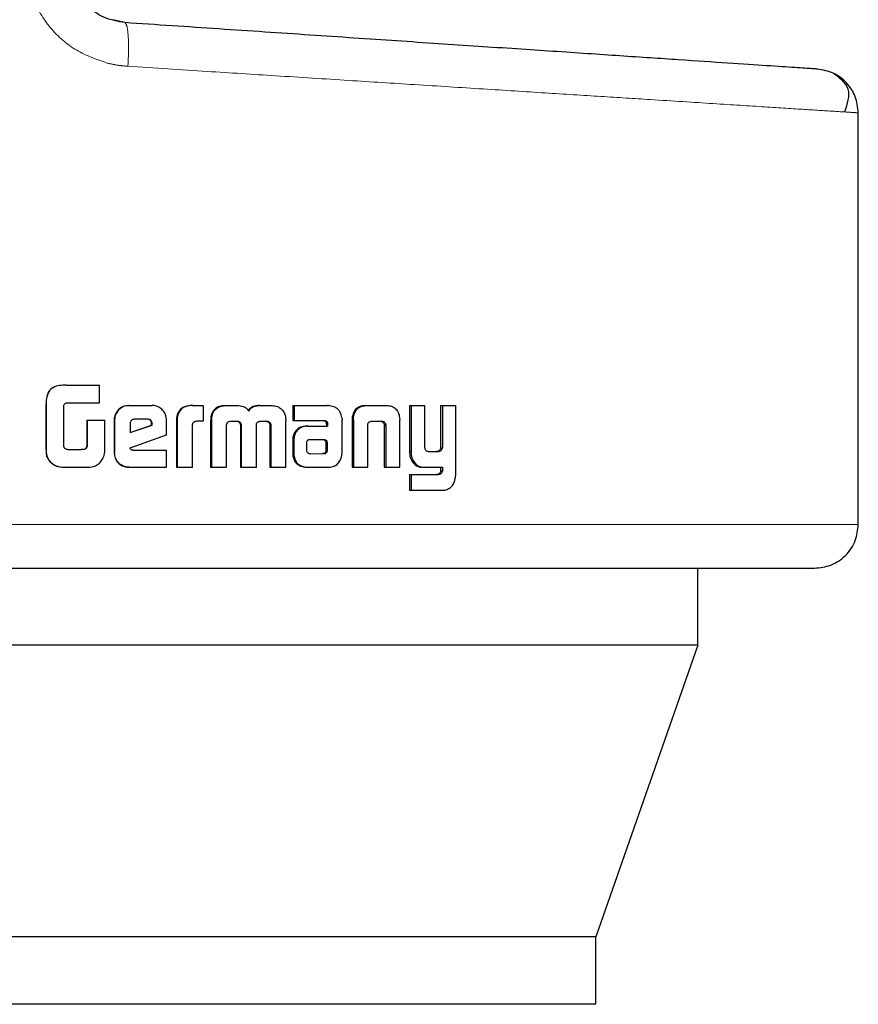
# Model space of a CAD drawing. Header units: millimetres. Extents: x 22 to 263, y 70 to 159.
# Tile 14 of 74: x 69.879 to 70.876, y 70.224 to 71.394. Entities that reach past the tile are written whole.
import ezdxf

# ---------------------------------------------------------------- set-up
doc = ezdxf.new("R2010")
doc.units = ezdxf.units.MM
doc.linetypes.add('PHANTOM', pattern=[12.7, 6.35, -1.27, 1.27, -1.27, 1.27, -1.27])

msp = doc.modelspace()

# ---------------------------------------------------------------- linework, layer by layer
at = {"color": 7, "linetype": 'Continuous', "lineweight": 25}
for p, q in [((70.0036, 71.3904), (69.9895, 71.3938)), ((70.8758, 70.7941), (70.8758, 71.2832)), ((69.9338, 70.9597), (69.934, 70.9597)), ((69.934, 70.9597), (69.9736, 70.9597)), ((69.9736, 70.9386), (69.9736, 70.9597)), ((69.9098, 70.9355), (69.9098, 70.8896)), ((69.91, 70.9355), (69.91, 70.8896)), ((69.931, 70.8871), (69.931, 70.9346)), ((69.9348, 70.9386), (69.9736, 70.9386)), ((70.0081, 70.9353), (70.0086, 70.9353)), ((70.0086, 70.9353), (70.0362, 70.9353)), ((70.0834, 70.9353), (70.0843, 70.9353)), ((70.0843, 70.9353), (70.0966, 70.9353)), ((70.0966, 70.9353), (70.0966, 70.9167)), ((70.1222, 70.9353), (70.1232, 70.9353)), ((70.1232, 70.9353), (70.137, 70.9353)), ((70.1639, 70.9353), (70.165, 70.9353)), ((70.165, 70.9353), (70.1787, 70.9353)), ((70.2035, 70.9353), (70.2035, 70.9177)), ((70.2035, 70.9353), (70.2048, 70.9353)), ((70.2048, 70.9353), (70.2048, 70.9177)), ((70.2048, 70.9353), (70.2445, 70.9353)), ((70.2897, 70.9353), (70.2914, 70.9353)), ((70.2914, 70.9353), (70.3148, 70.9353)), ((70.3421, 70.9353), (70.3421, 70.8806)), ((70.3421, 70.9353), (70.344, 70.9353)), ((70.344, 70.9353), (70.344, 70.8806)), ((70.344, 70.9353), (70.3604, 70.9353)), ((70.3604, 70.8865), (70.3604, 70.9353)), ((70.3791, 70.9353), (70.3791, 70.8852)), ((70.3791, 70.9353), (70.3812, 70.9353)), ((70.3812, 70.9353), (70.3812, 70.8852)), ((70.3812, 70.9353), (70.3971, 70.9353)), ((70.3971, 70.8546), (70.3971, 70.9353)), ((69.9585, 70.9181), (69.9585, 70.8873)), ((69.9585, 70.9181), (69.9589, 70.9181)), ((69.9589, 70.9181), (69.9589, 70.8873)), ((69.9589, 70.9181), (69.9799, 70.9181)), ((69.9799, 70.8868), (69.9799, 70.9181)), ((69.991, 70.918), (69.991, 70.8793)), ((69.991, 70.918), (69.9914, 70.918)), ((69.9914, 70.918), (69.9914, 70.8793)), ((70.031, 70.919), (70.015, 70.919)), ((70.0533, 70.9005), (70.0533, 70.918)), ((70.065, 70.9165), (70.065, 70.862)), ((70.065, 70.9165), (70.0657, 70.9165)), ((70.0657, 70.9165), (70.0657, 70.862)), ((70.0966, 70.9167), (70.0887, 70.9167)), ((70.1056, 70.9177), (70.1056, 70.862)), ((70.1056, 70.9177), (70.1066, 70.9177)), ((70.1066, 70.9177), (70.1066, 70.862)), ((70.1089, 70.9276), (70.108, 70.9276)), ((70.1295, 70.9167), (70.1382, 70.9167)), ((70.1645, 70.9167), (70.1723, 70.9167)), ((70.1949, 70.862), (70.195, 70.9177)), ((70.2035, 70.9177), (70.2048, 70.9177)), ((70.2048, 70.9177), (70.241, 70.9177)), ((70.2619, 70.8792), (70.2619, 70.9181)), ((70.2738, 70.9178), (70.2738, 70.862)), ((70.274, 70.9212), (70.2756, 70.9212)), ((70.2754, 70.9178), (70.2754, 70.862)), ((70.2979, 70.9167), (70.3084, 70.9167)), ((70.3303, 70.9212), (70.3306, 70.9178)), ((70.3306, 70.862), (70.3306, 70.9178)), ((70.0098, 70.914), (70.0098, 70.9032)), ((70.0098, 70.9032), (70.0361, 70.9121)), ((70.0098, 70.9034), (70.0354, 70.9121)), ((70.0361, 70.9139), (70.0354, 70.9139)), ((70.0354, 70.9121), (70.0354, 70.9139)), ((70.0361, 70.9121), (70.0354, 70.9121)), ((70.0361, 70.9121), (70.0361, 70.9139)), ((70.084, 70.862), (70.084, 70.9128)), ((70.1246, 70.862), (70.1244, 70.9112)), ((70.141, 70.912), (70.141, 70.862)), ((70.141, 70.912), (70.1421, 70.912)), ((70.1421, 70.912), (70.1421, 70.862)), ((70.16, 70.862), (70.16, 70.912)), ((70.1748, 70.9154), (70.176, 70.9154)), ((70.1761, 70.9112), (70.1759, 70.862)), ((70.1761, 70.9112), (70.1773, 70.9112)), ((70.1773, 70.9112), (70.1772, 70.862)), ((70.2201, 70.9109), (70.2215, 70.9109)), ((70.2215, 70.9109), (70.2447, 70.9109)), ((70.2431, 70.9148), (70.2431, 70.9138)), ((70.2431, 70.9148), (70.2446, 70.9148)), ((70.2431, 70.9138), (70.2446, 70.9138)), ((70.2433, 70.9128), (70.2433, 70.9109)), ((70.2433, 70.9128), (70.2447, 70.9128)), ((70.2446, 70.9148), (70.2446, 70.9138)), ((70.2447, 70.9128), (70.2447, 70.9109)), ((70.2924, 70.862), (70.2924, 70.9127)), ((70.312, 70.9127), (70.3137, 70.9127)), ((70.3121, 70.9116), (70.3121, 70.862)), ((70.3139, 70.9116), (70.3139, 70.862)), ((70.0101, 70.8852), (70.0533, 70.9005)), ((70.2032, 70.8935), (70.2032, 70.8786)), ((70.2046, 70.8935), (70.2046, 70.8786)), ((70.2229, 70.8946), (70.2222, 70.8945)), ((70.224, 70.8946), (70.2229, 70.8946)), ((70.24, 70.8947), (70.224, 70.8946)), ((69.9355, 70.883), (69.9522, 70.883)), ((69.9585, 70.8873), (69.9589, 70.8873)), ((70.0132, 70.8824), (70.0533, 70.8824)), ((70.0533, 70.862), (70.0533, 70.8824)), ((70.2195, 70.8909), (70.2195, 70.8898)), ((70.2195, 70.8898), (70.2196, 70.8823)), ((70.2431, 70.8824), (70.243, 70.8905)), ((70.2445, 70.8905), (70.243, 70.8905)), ((70.2446, 70.8824), (70.2431, 70.8824)), ((70.2446, 70.8824), (70.2445, 70.8905)), ((70.3791, 70.8852), (70.3812, 70.8852)), ((69.991, 70.8793), (69.9914, 70.8793)), ((70.2032, 70.8786), (70.2046, 70.8786)), ((70.2035, 70.8753), (70.2048, 70.8753)), ((70.224, 70.8781), (70.2387, 70.8782)), ((70.2241, 70.8781), (70.2401, 70.8782)), ((70.2401, 70.8782), (70.2387, 70.8782)), ((70.2436, 70.8795), (70.2421, 70.8795)), ((70.3443, 70.8703), (70.3462, 70.8703)), ((70.3647, 70.8806), (70.3762, 70.8806)), ((70.3752, 70.8807), (70.3772, 70.8807)), ((69.9148, 70.8685), (69.9149, 70.8685)), ((69.9339, 70.862), (69.9341, 70.862)), ((69.9341, 70.862), (69.9583, 70.862)), ((70.0086, 70.862), (70.0081, 70.862)), ((70.0086, 70.862), (70.0533, 70.862)), ((70.065, 70.862), (70.0657, 70.862)), ((70.0657, 70.862), (70.084, 70.862)), ((70.1056, 70.862), (70.1066, 70.862)), ((70.1066, 70.862), (70.1246, 70.862)), ((70.141, 70.862), (70.1421, 70.862)), ((70.1421, 70.862), (70.16, 70.862)), ((70.1759, 70.862), (70.1772, 70.862)), ((70.1772, 70.862), (70.1949, 70.862)), ((70.2209, 70.862), (70.2223, 70.862)), ((70.2223, 70.862), (70.2463, 70.862)), ((70.2738, 70.862), (70.2754, 70.862)), ((70.2754, 70.862), (70.2924, 70.862)), ((70.3121, 70.862), (70.3139, 70.862)), ((70.3139, 70.862), (70.3306, 70.862)), ((70.3583, 70.862), (70.3602, 70.862)), ((70.3602, 70.862), (70.3812, 70.862)), ((70.3791, 70.862), (70.3791, 70.8577)), ((70.3812, 70.862), (70.3812, 70.8577)), ((70.3421, 70.8532), (70.3421, 70.8346)), ((70.3421, 70.8532), (70.344, 70.8532)), ((70.344, 70.8532), (70.344, 70.8346)), ((70.344, 70.8532), (70.3766, 70.8532)), ((70.3791, 70.8577), (70.3812, 70.8577)), ((70.3421, 70.8346), (70.344, 70.8346)), ((70.344, 70.8346), (70.382, 70.8346)), ((70.6849, 70.6507), (70.6849, 70.742)), ((70.6849, 70.6507), (69.1488, 70.6507)), ((70.6849, 70.6507), (70.5635, 70.3037)), ((70.5635, 70.3037), (69.2898, 70.3037)), ((70.5635, 70.2237), (70.5635, 70.3037)), ((70.5635, 70.2237), (69.2898, 70.2237))]:
    msp.add_line(p, q, dxfattribs=at)
at = {"color": 8, "linetype": 'PHANTOM', "lineweight": 18}
for p, q in [((69.91, 70.9355), (69.9098, 70.9355)), ((70.2754, 70.9178), (70.2738, 70.9178)), ((70.3121, 70.9116), (70.3139, 70.9116)), ((70.2032, 70.8935), (70.2046, 70.8935)), ((70.2409, 70.8942), (70.2423, 70.8942)), ((69.9098, 70.8896), (69.91, 70.8896)), ((70.3421, 70.8806), (70.344, 70.8806)), ((70.3755, 70.8534), (70.3775, 70.8534)), ((70.8758, 70.7941), (69.8695, 70.7941))]:
    msp.add_line(p, q, dxfattribs=at)
for points, knots in [([(69.8878, 71.4596), (69.8892, 71.4459), (69.892, 71.4186), (69.9139, 71.3828), (69.9451, 71.3552), (69.971, 71.3464), (69.9839, 71.342)], [0, 0, 0, 0, 0.25032, 0.500048, 0.750035, 1, 1, 1, 1]), ([(70.0036, 71.3904), (70.0045, 71.3896), (70.0062, 71.3879), (70.0078, 71.3759), (70.0083, 71.3588), (70.0076, 71.3452), (70.0073, 71.3385)], [0, 0, 0, 0, 0.250001, 0.500001, 0.750002, 1, 1, 1, 1]), ([(69.984, 71.342), (69.9884, 71.3411), (69.9961, 71.3395), (70.0039, 71.3388), (70.0073, 71.3385)], [0, 0, 0, 0, 0.575369, 1, 1, 1, 1]), ([(70.0073, 71.3385), (70.0388, 71.3364), (70.0982, 71.3327), (70.1859, 71.3271), (70.2685, 71.3218), (70.3512, 71.3166), (70.4295, 71.3116), (70.5035, 71.3069), (70.5697, 71.3027), (70.6378, 71.2984), (70.7047, 71.2941), (70.766, 71.2902), (70.8145, 71.2871), (70.8495, 71.2849), (70.8717, 71.2835), (70.8744, 71.2833), (70.8758, 71.2832)], [0, 0, 0, 0, 0.066618, 0.125141, 0.189874, 0.250256, 0.316304, 0.380007, 0.441359, 0.500366, 0.585654, 0.668945, 0.75024, 0.834101, 0.917354, 1, 1, 1, 1])]:
    msp.add_open_spline(points, degree=3, knots=knots, dxfattribs=at)
at = {"color": 7, "linetype": 'Continuous', "lineweight": 25}
for points, knots in [([(70.0036, 71.3904), (69.9951, 71.3919), (69.978, 71.3949), (69.9566, 71.4111), (69.9417, 71.4334), (69.9398, 71.4509), (69.9389, 71.4596)], [0, 0, 0, 0, 0.252066, 0.501719, 0.750572, 1, 1, 1, 1]), ([(70.8272, 71.3352), (70.8259, 71.3353), (70.8233, 71.3354), (70.8022, 71.3369), (70.7688, 71.3391), (70.7223, 71.3422), (70.6639, 71.3461), (70.5941, 71.3508), (70.5141, 71.3562), (70.425, 71.3621), (70.3279, 71.3686), (70.2244, 71.3756), (70.116, 71.3829), (70.0411, 71.3879), (70.0036, 71.3904)], [0, 0, 0, 0, 0.083265, 0.166495, 0.249769, 0.333064, 0.416338, 0.499664, 0.583022, 0.666358, 0.749751, 0.83317, 0.916563, 1, 1, 1, 1]), ([(70.8758, 71.2832), (70.8751, 71.2898), (70.8736, 71.3028), (70.8626, 71.3196), (70.8466, 71.3317), (70.8337, 71.334), (70.8272, 71.3352)], [0, 0, 0, 0, 0.2500034, 0.4999969, 0.7499989, 1, 1, 1, 1]), ([(70.8597, 71.2843), (70.8629, 71.2939), (70.8692, 71.3132), (70.8537, 71.3246), (70.846, 71.3303)], [0, 0, 0, 0, 0.503797, 1, 1, 1, 1]), ([(69.9338, 70.9597), (69.9311, 70.9596), (69.9258, 70.9594), (69.919, 70.9575), (69.9143, 70.9539), (69.9113, 70.9488), (69.91, 70.9425), (69.9099, 70.9376), (69.9098, 70.9355)], [0, 0, 0, 0, 0.201037, 0.403966, 0.519771, 0.635405, 0.841115, 1, 1, 1, 1]), ([(69.934, 70.9597), (69.9313, 70.9596), (69.9259, 70.9594), (69.9191, 70.9575), (69.9144, 70.9538), (69.9115, 70.9487), (69.9101, 70.9424), (69.91, 70.9376), (69.91, 70.9355)], [0, 0, 0, 0, 0.202634, 0.407264, 0.523033, 0.638648, 0.845679, 1, 1, 1, 1]), ([(69.931, 70.9346), (69.9311, 70.9353), (69.9314, 70.9364), (69.9323, 70.9376), (69.9334, 70.9384), (69.9344, 70.9386), (69.9348, 70.9386)], [0, 0, 0, 0, 0.336236, 0.550501, 0.765405, 1, 1, 1, 1]), ([(70.0081, 70.9353), (70.0059, 70.9351), (70.0015, 70.9347), (69.9962, 70.9309), (69.9925, 70.926), (69.9911, 70.9215), (69.991, 70.9187), (69.991, 70.918)], [0, 0, 0, 0, 0.24163, 0.484825, 0.698302, 0.917567, 1, 1, 1, 1]), ([(70.0086, 70.9353), (70.0064, 70.9351), (70.002, 70.9347), (69.9967, 70.9309), (69.9929, 70.926), (69.9915, 70.9214), (69.9915, 70.9187), (69.9914, 70.918)], [0, 0, 0, 0, 0.2427732, 0.4871787, 0.7014901, 0.9199362, 1, 1, 1, 1]), ([(70.0533, 70.918), (70.0531, 70.9202), (70.0526, 70.9247), (70.0489, 70.93), (70.0441, 70.9338), (70.0396, 70.9352), (70.0369, 70.9353), (70.0362, 70.9353)], [0, 0, 0, 0, 0.242786, 0.486961, 0.700877, 0.920397, 1, 1, 1, 1]), ([(70.0834, 70.9353), (70.0808, 70.9352), (70.0765, 70.9349), (70.0711, 70.9323), (70.0677, 70.9287), (70.0653, 70.9233), (70.0651, 70.9192), (70.065, 70.9165)], [0, 0, 0, 0, 0.264538, 0.426933, 0.590402, 0.738793, 1, 1, 1, 1]), ([(70.0843, 70.9353), (70.0816, 70.9352), (70.0773, 70.9349), (70.0718, 70.9323), (70.0685, 70.9287), (70.0661, 70.9233), (70.0659, 70.9191), (70.0657, 70.9165)], [0, 0, 0, 0, 0.266682, 0.429117, 0.592548, 0.740988, 1, 1, 1, 1]), ([(70.1222, 70.9353), (70.1201, 70.9351), (70.1162, 70.9348), (70.1111, 70.9319), (70.109, 70.929), (70.108, 70.9276)], [0, 0, 0, 0, 0.384235, 0.690362, 1, 1, 1, 1]), ([(70.1089, 70.9276), (70.1104, 70.9295), (70.113, 70.9328), (70.1184, 70.935), (70.1217, 70.9352), (70.1232, 70.9353)], [0, 0, 0, 0, 0.406397, 0.724525, 1, 1, 1, 1]), ([(70.137, 70.9353), (70.1397, 70.9352), (70.1436, 70.9349), (70.1483, 70.9324), (70.1502, 70.9302), (70.151, 70.929), (70.1511, 70.9288)], [0, 0, 0, 0, 0.483241, 0.726054, 0.969944, 1, 1, 1, 1]), ([(70.1639, 70.9353), (70.1612, 70.9352), (70.1572, 70.9349), (70.1523, 70.9323), (70.1508, 70.93), (70.15, 70.9288)], [0, 0, 0, 0, 0.500063, 0.750224, 1, 1, 1, 1]), ([(70.1511, 70.9288), (70.1519, 70.93), (70.1534, 70.9323), (70.1583, 70.9349), (70.1624, 70.9352), (70.165, 70.9353)], [0, 0, 0, 0, 0.249388, 0.49956, 1, 1, 1, 1]), ([(70.1787, 70.9353), (70.1808, 70.9351), (70.1847, 70.9348), (70.1896, 70.9318), (70.1917, 70.929), (70.1927, 70.9276)], [0, 0, 0, 0, 0.3857231, 0.6921346, 1, 1, 1, 1]), ([(70.2475, 70.935), (70.247, 70.9351), (70.246, 70.9353), (70.245, 70.9353), (70.2445, 70.9353)], [0, 0, 0, 0, 0.500137, 1, 1, 1, 1]), ([(70.2616, 70.9213), (70.2612, 70.9234), (70.2604, 70.9269), (70.2573, 70.931), (70.2531, 70.9339), (70.2496, 70.9346), (70.2475, 70.935)], [0, 0, 0, 0, 0.282981, 0.488424, 0.69373, 1, 1, 1, 1]), ([(70.2897, 70.9353), (70.2873, 70.9351), (70.2834, 70.9348), (70.2787, 70.9319), (70.2757, 70.9279), (70.2745, 70.9241), (70.2741, 70.9217), (70.274, 70.9212)], [0, 0, 0, 0, 0.328264, 0.515858, 0.703944, 0.942641, 1, 1, 1, 1]), ([(70.2756, 70.9212), (70.2761, 70.9233), (70.2768, 70.927), (70.2797, 70.9313), (70.2837, 70.9342), (70.2878, 70.9352), (70.2905, 70.9353), (70.2914, 70.9353)], [0, 0, 0, 0, 0.25994, 0.447442, 0.635302, 0.880921, 1, 1, 1, 1]), ([(70.3148, 70.9353), (70.3167, 70.9352), (70.3195, 70.935), (70.323, 70.9336), (70.3253, 70.932), (70.3273, 70.9298), (70.3293, 70.9263), (70.3299, 70.9232), (70.3303, 70.9212)], [0, 0, 0, 0, 0.250363, 0.375644, 0.50083, 0.622455, 0.750736, 1, 1, 1, 1]), ([(70.015, 70.919), (70.0142, 70.9189), (70.0129, 70.9188), (70.0112, 70.9176), (70.0101, 70.9161), (70.0099, 70.9148), (70.0098, 70.9141), (70.0098, 70.914)], [0, 0, 0, 0, 0.271902, 0.519199, 0.755434, 0.965073, 1, 1, 1, 1]), ([(70.0354, 70.9139), (70.0353, 70.9148), (70.0352, 70.9161), (70.0343, 70.9176), (70.0333, 70.9184), (70.032, 70.9189), (70.031, 70.919), (70.0304, 70.919)], [0, 0, 0, 0, 0.317584, 0.47467, 0.63227, 0.786554, 1, 1, 1, 1]), ([(70.0361, 70.9139), (70.036, 70.9147), (70.0359, 70.9159), (70.0352, 70.9174), (70.0342, 70.9183), (70.0328, 70.9189), (70.0317, 70.919), (70.031, 70.919)], [0, 0, 0, 0, 0.2732776, 0.4362473, 0.6004737, 0.7494173, 1, 1, 1, 1]), ([(70.0887, 70.9167), (70.0881, 70.9166), (70.0868, 70.9164), (70.0854, 70.9156), (70.0844, 70.9145), (70.0841, 70.9136), (70.084, 70.913), (70.084, 70.9128)], [0, 0, 0, 0, 0.27887, 0.561617, 0.735034, 0.90888, 1, 1, 1, 1]), ([(70.108, 70.9276), (70.1074, 70.9264), (70.1063, 70.9243), (70.1057, 70.9208), (70.1057, 70.9188), (70.1056, 70.9177)], [0, 0, 0, 0, 0.391814, 0.692726, 1, 1, 1, 1]), ([(70.1089, 70.9276), (70.1083, 70.9264), (70.1072, 70.9243), (70.1067, 70.9208), (70.1066, 70.9187), (70.1066, 70.9177)], [0, 0, 0, 0, 0.395659, 0.694718, 1, 1, 1, 1]), ([(70.1246, 70.9124), (70.1248, 70.9133), (70.1252, 70.9146), (70.1266, 70.916), (70.1279, 70.9166), (70.129, 70.9167), (70.1295, 70.9167)], [0, 0, 0, 0, 0.369123, 0.567966, 0.766691, 1, 1, 1, 1]), ([(70.1372, 70.9167), (70.1378, 70.9165), (70.1389, 70.9161), (70.1402, 70.915), (70.1408, 70.9138), (70.141, 70.9127), (70.141, 70.9121), (70.141, 70.912)], [0, 0, 0, 0, 0.326853, 0.527924, 0.729227, 0.942512, 1, 1, 1, 1]), ([(70.1382, 70.9167), (70.1389, 70.9165), (70.14, 70.9161), (70.1412, 70.915), (70.1419, 70.9138), (70.142, 70.9127), (70.1421, 70.9121), (70.1421, 70.912)], [0, 0, 0, 0, 0.326378, 0.527642, 0.728905, 0.941239, 1, 1, 1, 1]), ([(70.1627, 70.9163), (70.1629, 70.9164), (70.1633, 70.9165), (70.1639, 70.9166), (70.1643, 70.9167), (70.1645, 70.9167)], [0, 0, 0, 0, 0.3404617, 0.6690868, 1, 1, 1, 1]), ([(70.1711, 70.9167), (70.1716, 70.9167), (70.1726, 70.9166), (70.1739, 70.9162), (70.1745, 70.9156), (70.1748, 70.9154)], [0, 0, 0, 0, 0.379905, 0.700492, 1, 1, 1, 1]), ([(70.1723, 70.9167), (70.1728, 70.9167), (70.1737, 70.9167), (70.175, 70.9163), (70.1757, 70.9156), (70.176, 70.9154)], [0, 0, 0, 0, 0.344637, 0.692587, 1, 1, 1, 1]), ([(70.1927, 70.9276), (70.1934, 70.926), (70.1945, 70.9237), (70.1949, 70.9203), (70.195, 70.9186), (70.195, 70.9177)], [0, 0, 0, 0, 0.499144, 0.749511, 1, 1, 1, 1]), ([(70.2395, 70.9177), (70.2403, 70.9175), (70.2414, 70.9172), (70.2425, 70.9163), (70.243, 70.9155), (70.2431, 70.915), (70.2431, 70.9148)], [0, 0, 0, 0, 0.480176, 0.711849, 0.875274, 1, 1, 1, 1]), ([(70.241, 70.9177), (70.2414, 70.9176), (70.2422, 70.9174), (70.2433, 70.9169), (70.2441, 70.9162), (70.2445, 70.9155), (70.2446, 70.915), (70.2446, 70.9148)], [0, 0, 0, 0, 0.267942, 0.537975, 0.722408, 0.870419, 1, 1, 1, 1]), ([(70.2616, 70.9213), (70.2617, 70.921), (70.2618, 70.9203), (70.2619, 70.9192), (70.2619, 70.9185), (70.2619, 70.9181)], [0, 0, 0, 0, 0.308521, 0.616912, 1, 1, 1, 1]), ([(70.274, 70.9212), (70.274, 70.9206), (70.2738, 70.9195), (70.2738, 70.9184), (70.2738, 70.9178)], [0, 0, 0, 0, 0.500023, 1, 1, 1, 1]), ([(70.2754, 70.9178), (70.2754, 70.9181), (70.2754, 70.9188), (70.2755, 70.9199), (70.2756, 70.9207), (70.2756, 70.9212)], [0, 0, 0, 0, 0.292062, 0.584158, 1, 1, 1, 1]), ([(70.2924, 70.9127), (70.2926, 70.9133), (70.2928, 70.9144), (70.2937, 70.9155), (70.295, 70.9163), (70.2964, 70.9167), (70.2975, 70.9167), (70.2979, 70.9167)], [0, 0, 0, 0, 0.237918, 0.403432, 0.567934, 0.841431, 1, 1, 1, 1]), ([(70.3066, 70.9167), (70.3075, 70.9167), (70.3088, 70.9166), (70.3104, 70.9158), (70.3114, 70.9147), (70.3118, 70.9136), (70.3119, 70.9129), (70.312, 70.9127)], [0, 0, 0, 0, 0.345129, 0.5395234, 0.7354361, 0.9070605, 1, 1, 1, 1]), ([(70.3084, 70.9167), (70.309, 70.9167), (70.3102, 70.9167), (70.3117, 70.9161), (70.3129, 70.9151), (70.3135, 70.9139), (70.3137, 70.9131), (70.3137, 70.9127)], [0, 0, 0, 0, 0.247781, 0.49784, 0.672762, 0.848161, 1, 1, 1, 1]), ([(70.1244, 70.9112), (70.1244, 70.9113), (70.1244, 70.9115), (70.1245, 70.9119), (70.1245, 70.9122), (70.1246, 70.9124)], [0, 0, 0, 0, 0.259821, 0.519388, 1, 1, 1, 1]), ([(70.16, 70.912), (70.16, 70.9127), (70.1601, 70.9138), (70.161, 70.9152), (70.1619, 70.9159), (70.1625, 70.9162), (70.1627, 70.9163)], [0, 0, 0, 0, 0.369233, 0.615151, 0.860558, 1, 1, 1, 1]), ([(70.1748, 70.9154), (70.1751, 70.9149), (70.1758, 70.9139), (70.176, 70.9124), (70.1761, 70.9114), (70.1761, 70.9112)], [0, 0, 0, 0, 0.365385, 0.814856, 1, 1, 1, 1]), ([(70.176, 70.9154), (70.1763, 70.9149), (70.177, 70.9139), (70.1772, 70.9124), (70.1773, 70.9114), (70.1773, 70.9112)], [0, 0, 0, 0, 0.364832, 0.811905, 1, 1, 1, 1]), ([(70.2201, 70.9109), (70.2175, 70.9107), (70.2134, 70.9103), (70.2083, 70.9072), (70.2052, 70.9034), (70.2035, 70.8986), (70.2033, 70.8952), (70.2032, 70.8935)], [0, 0, 0, 0, 0.286471, 0.465441, 0.644803, 0.81411, 1, 1, 1, 1]), ([(70.2215, 70.9109), (70.2189, 70.9107), (70.2147, 70.9103), (70.2096, 70.9072), (70.2065, 70.9034), (70.2048, 70.8986), (70.2046, 70.8952), (70.2046, 70.8935)], [0, 0, 0, 0, 0.288823, 0.46766, 0.646812, 0.816009, 1, 1, 1, 1]), ([(70.2431, 70.9138), (70.2431, 70.9137), (70.2432, 70.9135), (70.2433, 70.9131), (70.2433, 70.9129), (70.2433, 70.9128)], [0, 0, 0, 0, 0.356011, 0.675867, 1, 1, 1, 1]), ([(70.2446, 70.9138), (70.2446, 70.9137), (70.2447, 70.9135), (70.2447, 70.9131), (70.2447, 70.9129), (70.2447, 70.9128)], [0, 0, 0, 0, 0.355884, 0.675873, 1, 1, 1, 1]), ([(70.312, 70.9127), (70.312, 70.9125), (70.3121, 70.9123), (70.3121, 70.9119), (70.3121, 70.9117), (70.3121, 70.9116)], [0, 0, 0, 0, 0.357185, 0.675877, 1, 1, 1, 1]), ([(70.3137, 70.9127), (70.3138, 70.9125), (70.3138, 70.9123), (70.3139, 70.9119), (70.3139, 70.9117), (70.3139, 70.9116)], [0, 0, 0, 0, 0.360576, 0.677641, 1, 1, 1, 1]), ([(70.2222, 70.8945), (70.2219, 70.8944), (70.2213, 70.8943), (70.2205, 70.8937), (70.2199, 70.8928), (70.2196, 70.8918), (70.2195, 70.8911), (70.2195, 70.8909)], [0, 0, 0, 0, 0.216713, 0.399841, 0.583033, 0.901261, 1, 1, 1, 1]), ([(70.2409, 70.8942), (70.2405, 70.8943), (70.24, 70.8946), (70.2392, 70.8947), (70.2387, 70.8947), (70.2385, 70.8947)], [0, 0, 0, 0, 0.437967, 0.717183, 1, 1, 1, 1]), ([(70.2423, 70.8942), (70.242, 70.8943), (70.2415, 70.8946), (70.2406, 70.8947), (70.2402, 70.8947), (70.24, 70.8947)], [0, 0, 0, 0, 0.436199, 0.716314, 1, 1, 1, 1]), ([(70.243, 70.8905), (70.243, 70.8909), (70.243, 70.8916), (70.2428, 70.8924), (70.2425, 70.8931), (70.2418, 70.8936), (70.2412, 70.894), (70.2409, 70.8942)], [0, 0, 0, 0, 0.263646, 0.411869, 0.516094, 0.741104, 1, 1, 1, 1]), ([(70.2445, 70.8905), (70.2445, 70.8909), (70.2444, 70.8916), (70.2443, 70.8924), (70.244, 70.893), (70.2433, 70.8936), (70.2427, 70.894), (70.2423, 70.8942)], [0, 0, 0, 0, 0.263286, 0.411011, 0.515122, 0.737407, 1, 1, 1, 1]), ([(69.9098, 70.8896), (69.9098, 70.887), (69.9099, 70.8817), (69.9104, 70.874), (69.9134, 70.8702), (69.9148, 70.8685)], [0, 0, 0, 0, 0.359043, 0.720108, 1, 1, 1, 1]), ([(69.91, 70.8896), (69.91, 70.887), (69.9101, 70.8816), (69.9106, 70.8739), (69.9136, 70.8701), (69.9149, 70.8685)], [0, 0, 0, 0, 0.362518, 0.727299, 1, 1, 1, 1]), ([(69.9315, 70.8856), (69.9315, 70.8857), (69.9313, 70.8861), (69.9311, 70.8866), (69.931, 70.8869), (69.931, 70.8871)], [0, 0, 0, 0, 0.335319, 0.666569, 1, 1, 1, 1]), ([(69.9355, 70.883), (69.935, 70.8831), (69.9339, 70.8834), (69.9324, 70.8842), (69.9318, 70.8851), (69.9315, 70.8856)], [0, 0, 0, 0, 0.335042, 0.673406, 1, 1, 1, 1]), ([(69.9585, 70.8873), (69.9583, 70.8865), (69.9581, 70.8853), (69.9571, 70.8841), (69.9555, 70.8832), (69.9537, 70.883), (69.9523, 70.883), (69.9519, 70.883)], [0, 0, 0, 0, 0.2732991, 0.402442, 0.5314956, 0.8552606, 1, 1, 1, 1]), ([(69.9589, 70.8873), (69.9587, 70.8867), (69.9586, 70.8857), (69.9578, 70.8844), (69.9567, 70.8836), (69.9548, 70.8831), (69.9532, 70.883), (69.9522, 70.883)], [0, 0, 0, 0, 0.215257, 0.346536, 0.478794, 0.65803, 1, 1, 1, 1]), ([(69.978, 70.8735), (69.9784, 70.8746), (69.9793, 70.8768), (69.9799, 70.8813), (69.9799, 70.8846), (69.9799, 70.8868)], [0, 0, 0, 0, 0.259638, 0.50934, 1, 1, 1, 1]), ([(70.0132, 70.8824), (70.0126, 70.8824), (70.0119, 70.8824), (70.011, 70.8828), (70.0106, 70.8831), (70.0102, 70.8839), (70.0101, 70.8846), (70.0101, 70.8852)], [0, 0, 0, 0, 0.33472, 0.463089, 0.562713, 0.662319, 1, 1, 1, 1]), ([(70.2196, 70.8823), (70.2196, 70.882), (70.2197, 70.8812), (70.2201, 70.8803), (70.2204, 70.8799), (70.2205, 70.8798)], [0, 0, 0, 0, 0.394619, 0.860669, 1, 1, 1, 1]), ([(70.2421, 70.8795), (70.2423, 70.8798), (70.2427, 70.8804), (70.243, 70.8814), (70.2431, 70.8821), (70.2431, 70.8824)], [0, 0, 0, 0, 0.332534, 0.667744, 1, 1, 1, 1]), ([(70.2436, 70.8795), (70.2438, 70.8798), (70.2441, 70.8804), (70.2445, 70.8814), (70.2446, 70.8821), (70.2446, 70.8824)], [0, 0, 0, 0, 0.332159, 0.667303, 1, 1, 1, 1]), ([(70.3647, 70.8806), (70.3641, 70.8806), (70.3631, 70.8807), (70.3619, 70.8815), (70.361, 70.8826), (70.3605, 70.8844), (70.3604, 70.8857), (70.3604, 70.8865)], [0, 0, 0, 0, 0.231606, 0.386916, 0.542862, 0.74483, 1, 1, 1, 1]), ([(70.3791, 70.8852), (70.379, 70.8845), (70.3788, 70.8833), (70.3778, 70.8819), (70.3766, 70.8811), (70.3757, 70.8809), (70.3752, 70.8807)], [0, 0, 0, 0, 0.313339, 0.530398, 0.747738, 1, 1, 1, 1]), ([(70.3812, 70.8852), (70.381, 70.8846), (70.3808, 70.8834), (70.3799, 70.882), (70.3787, 70.8811), (70.3777, 70.8809), (70.3772, 70.8807)], [0, 0, 0, 0, 0.292512, 0.511467, 0.731142, 1, 1, 1, 1]), ([(69.9583, 70.862), (69.961, 70.8621), (69.9655, 70.8623), (69.9715, 70.8648), (69.9755, 70.8687), (69.9771, 70.8719), (69.978, 70.8735)], [0, 0, 0, 0, 0.331208, 0.554474, 0.77888, 1, 1, 1, 1]), ([(69.991, 70.8793), (69.9912, 70.8771), (69.9916, 70.8726), (69.9954, 70.8672), (70.0003, 70.8635), (70.0047, 70.8621), (70.0074, 70.862), (70.0081, 70.862)], [0, 0, 0, 0, 0.245158, 0.492118, 0.703181, 0.921906, 1, 1, 1, 1]), ([(70.0086, 70.862), (70.0064, 70.8622), (70.0019, 70.8627), (69.9966, 70.8665), (69.9928, 70.8714), (69.9915, 70.876), (69.9915, 70.8786), (69.9914, 70.8793)], [0, 0, 0, 0, 0.246488, 0.494827, 0.706878, 0.924827, 1, 1, 1, 1]), ([(70.2032, 70.8786), (70.2032, 70.878), (70.2033, 70.8769), (70.2034, 70.8758), (70.2035, 70.8753)], [0, 0, 0, 0, 0.50001, 1, 1, 1, 1]), ([(70.2035, 70.8753), (70.2041, 70.873), (70.2051, 70.8691), (70.2089, 70.8651), (70.2137, 70.8626), (70.218, 70.8621), (70.2206, 70.862), (70.2209, 70.862)], [0, 0, 0, 0, 0.283018, 0.470362, 0.656873, 0.960236, 1, 1, 1, 1]), ([(70.2046, 70.8786), (70.2046, 70.8782), (70.2046, 70.8776), (70.2047, 70.8765), (70.2047, 70.8757), (70.2048, 70.8753)], [0, 0, 0, 0, 0.304934, 0.609984, 1, 1, 1, 1]), ([(70.2048, 70.8753), (70.2054, 70.873), (70.2064, 70.8691), (70.2102, 70.8651), (70.2151, 70.8626), (70.2193, 70.8621), (70.222, 70.862), (70.2223, 70.862)], [0, 0, 0, 0, 0.281065, 0.468275, 0.65464, 0.959017, 1, 1, 1, 1]), ([(70.2205, 70.8798), (70.2209, 70.8794), (70.2214, 70.8788), (70.2224, 70.8784), (70.2229, 70.8783), (70.2232, 70.8782)], [0, 0, 0, 0, 0.467191, 0.730819, 1, 1, 1, 1]), ([(70.2232, 70.8782), (70.2233, 70.8782), (70.2235, 70.8781), (70.2238, 70.8781), (70.224, 70.8781), (70.2241, 70.8781)], [0, 0, 0, 0, 0.360162, 0.680083, 1, 1, 1, 1]), ([(70.2387, 70.8782), (70.2391, 70.8782), (70.24, 70.8782), (70.2412, 70.8786), (70.2418, 70.8792), (70.2421, 70.8795)], [0, 0, 0, 0, 0.33968, 0.681128, 1, 1, 1, 1]), ([(70.2401, 70.8782), (70.2406, 70.8782), (70.2414, 70.8782), (70.2427, 70.8786), (70.2433, 70.8792), (70.2436, 70.8795)], [0, 0, 0, 0, 0.339879, 0.68262, 1, 1, 1, 1]), ([(70.2463, 70.862), (70.2485, 70.8622), (70.2524, 70.8627), (70.2571, 70.8661), (70.2603, 70.8705), (70.2612, 70.8741), (70.2616, 70.8758)], [0, 0, 0, 0, 0.296832, 0.534208, 0.771617, 1, 1, 1, 1]), ([(70.2616, 70.8758), (70.2617, 70.8761), (70.2618, 70.8768), (70.2619, 70.878), (70.2619, 70.8788), (70.2619, 70.8792)], [0, 0, 0, 0, 0.294845, 0.589883, 1, 1, 1, 1]), ([(70.3421, 70.8806), (70.3421, 70.8793), (70.3422, 70.8768), (70.3429, 70.8733), (70.3438, 70.8713), (70.3443, 70.8703)], [0, 0, 0, 0, 0.372653, 0.679158, 1, 1, 1, 1]), ([(70.344, 70.8806), (70.344, 70.8793), (70.3441, 70.8768), (70.3448, 70.8733), (70.3457, 70.8713), (70.3462, 70.8703)], [0, 0, 0, 0, 0.376267, 0.680991, 1, 1, 1, 1]), ([(70.3443, 70.8703), (70.3458, 70.8681), (70.3483, 70.8645), (70.3536, 70.8622), (70.3567, 70.8621), (70.3583, 70.862)], [0, 0, 0, 0, 0.429313, 0.71622, 1, 1, 1, 1]), ([(70.3462, 70.8703), (70.3477, 70.8681), (70.3502, 70.8644), (70.3556, 70.8622), (70.3587, 70.8621), (70.3602, 70.862)], [0, 0, 0, 0, 0.432549, 0.722595, 1, 1, 1, 1]), ([(70.3752, 70.8807), (70.3751, 70.8807), (70.3749, 70.8807), (70.3745, 70.8806), (70.3743, 70.8806), (70.3742, 70.8806)], [0, 0, 0, 0, 0.359397, 0.678308, 1, 1, 1, 1]), ([(70.3772, 70.8807), (70.3771, 70.8807), (70.3769, 70.8807), (70.3765, 70.8806), (70.3763, 70.8806), (70.3762, 70.8806)], [0, 0, 0, 0, 0.362257, 0.679739, 1, 1, 1, 1]), ([(69.9148, 70.8685), (69.916, 70.8673), (69.9186, 70.8649), (69.9251, 70.8622), (69.9304, 70.8621), (69.9339, 70.862)], [0, 0, 0, 0, 0.250002, 0.499902, 1, 1, 1, 1]), ([(69.9149, 70.8685), (69.9169, 70.8668), (69.9209, 70.8633), (69.928, 70.8621), (69.9323, 70.862), (69.9341, 70.862)], [0, 0, 0, 0, 0.369018, 0.738776, 1, 1, 1, 1]), ([(70.3755, 70.8534), (70.3754, 70.8533), (70.3752, 70.8533), (70.3749, 70.8532), (70.3747, 70.8532), (70.3746, 70.8532)], [0, 0, 0, 0, 0.354238, 0.674569, 1, 1, 1, 1]), ([(70.3791, 70.8577), (70.379, 70.857), (70.3787, 70.8557), (70.3776, 70.8544), (70.3766, 70.8537), (70.3758, 70.8535), (70.3755, 70.8534)], [0, 0, 0, 0, 0.353071, 0.590173, 0.826695, 1, 1, 1, 1]), ([(70.3775, 70.8534), (70.3774, 70.8533), (70.3772, 70.8533), (70.3769, 70.8532), (70.3767, 70.8532), (70.3766, 70.8532)], [0, 0, 0, 0, 0.351328, 0.673133, 1, 1, 1, 1]), ([(70.3812, 70.8577), (70.381, 70.857), (70.3808, 70.8559), (70.3798, 70.8545), (70.3787, 70.8537), (70.3779, 70.8535), (70.3775, 70.8534)], [0, 0, 0, 0, 0.316271, 0.554789, 0.792904, 1, 1, 1, 1]), ([(70.3853, 70.835), (70.3873, 70.8358), (70.3906, 70.8371), (70.3941, 70.8413), (70.3961, 70.846), (70.3966, 70.8493), (70.3968, 70.8509)], [0, 0, 0, 0, 0.31652, 0.546954, 0.776335, 1, 1, 1, 1]), ([(70.3968, 70.8509), (70.3969, 70.8513), (70.397, 70.8519), (70.3971, 70.8532), (70.3971, 70.854), (70.3971, 70.8546)], [0, 0, 0, 0, 0.275132, 0.550374, 1, 1, 1, 1]), ([(70.382, 70.8346), (70.3823, 70.8346), (70.3829, 70.8347), (70.384, 70.8347), (70.3848, 70.8349), (70.3853, 70.835)], [0, 0, 0, 0, 0.260138, 0.520228, 1, 1, 1, 1]), ([(70.8237, 70.742), (70.8303, 70.7427), (70.8404, 70.7438), (70.8525, 70.7503), (70.8608, 70.757), (70.8675, 70.7653), (70.874, 70.7774), (70.8751, 70.7875), (70.8758, 70.7941)], [0, 0, 0, 0, 0.239478, 0.368369, 0.500011, 0.631653, 0.760545, 1, 1, 1, 1]), ([(69.8695, 70.742), (69.8977, 70.742), (69.956, 70.742), (70.0456, 70.742), (70.1406, 70.742), (70.2402, 70.742), (70.3432, 70.742), (70.4367, 70.742), (70.5194, 70.742), (70.5908, 70.742), (70.6564, 70.742), (70.7139, 70.742), (70.7614, 70.742), (70.7967, 70.742), (70.8195, 70.742), (70.8223, 70.742), (70.8237, 70.742)], [0, 0, 0, 0, 0.056512, 0.116766, 0.180698, 0.251724, 0.32802, 0.409681, 0.474925, 0.543225, 0.614383, 0.68811, 0.76403, 0.841683, 0.920535, 1, 1, 1, 1])]:
    msp.add_open_spline(points, degree=3, knots=knots, dxfattribs=at)

doc.saveas('drawing.dxf')
